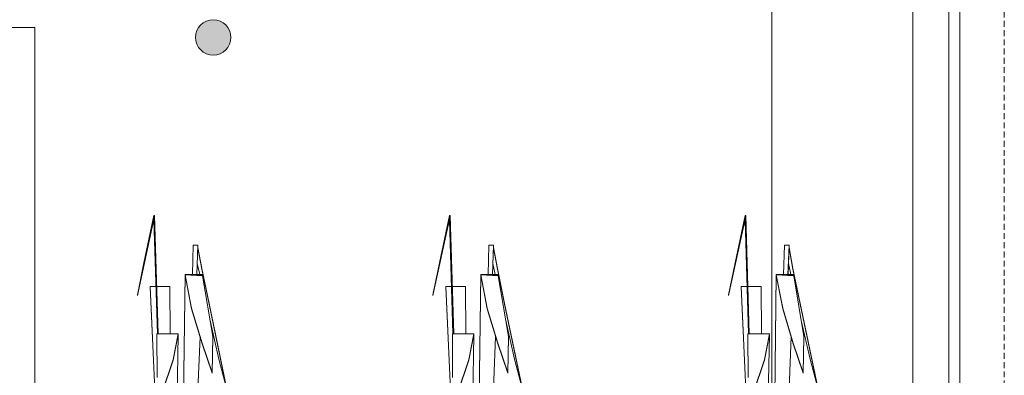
# Model space of a CAD drawing. Extents: x 180 to 5640, y 54 to 2910.
# Tile 7 of 9: x 3778 to 4611, y 1486 to 1787. Entities that reach past the tile are written whole.
import ezdxf
from ezdxf.xclip import XClip

# ---------------------------------------------------------------- set-up
doc = ezdxf.new("R2010")
doc.units = 0
doc.header["$MEASUREMENT"] = 0
doc.header["$XCLIPFRAME"] = 0
doc.linetypes.add('Przerywana długa', pattern=[78, 50, -28])
for name, color, linetype in [('220-A Ściany', 7, 'Continuous'), ('230-A Ściany działowe', 7, 'Continuous'), ('380-W Istniejące elementy_ rury_ skrzynki', 7, 'Continuous'), ('420-K Ściany', 7, 'Continuous'), ('820-G Rysunki Obrazki', 7, 'Continuous'), ('840-G Znaczniki ogólne', 7, 'Continuous')]:
    doc.layers.add(name, color=color, linetype=linetype)

# ---------------------------------------------------------------- blocks, each defined once
blk = doc.blocks.new('Rysunek_2_2', base_point=(4725.57, 795.66))
at = {"layer": '820-G Rysunki Obrazki', "linetype": 'Continuous', "lineweight": 13}
blk.add_hatch(color=154, dxfattribs=at).paths.add_polyline_path([(3926.5, 1772.29), (3927.64, 1766.55), (3930.89, 1761.68), (3935.76, 1758.43), (3941.5, 1757.29), (3947.24, 1758.43), (3952.1, 1761.68), (3955.35, 1766.55), (3956.5, 1772.29), (3955.35, 1778.03), (3952.1, 1782.89), (3947.24, 1786.15), (3941.5, 1787.29), (3935.76, 1786.15), (3930.89, 1782.89), (3927.64, 1778.03)])
at = {"layer": '220-A Ściany', "color": 7, "linetype": 'Continuous', "lineweight": 13, "ltscale": 0.5}
for p, q in [((3190.53, 1780.66), (3790.53, 1780.66)), ((3790.53, 1780.66), (3790.53, 1230.66))]:
    blk.add_line(p, q, dxfattribs=at)
at = {"layer": '230-A Ściany działowe', "color": 7, "linetype": 'Continuous', "lineweight": 13, "ltscale": 0.5}
blk.add_line((4563.57, 795.66), (4563.57, 1821.66), dxfattribs=at)
at = {"layer": '230-A Ściany działowe', "color": 7, "linetype": 'Continuous', "lineweight": 20, "ltscale": 0.5, "flags": 128}
blk.add_lwpolyline([(4573.07, 1821.66), (4573.07, 1795.66), (4573.07, 795.66)], dxfattribs=at)
at = {"layer": '380-W Istniejące elementy_ rury_ skrzynki', "color": 150, "linetype": 'Continuous', "lineweight": 13, "ltscale": 0.5}
for p, q in [((3891.62, 1619.68), (3877.31, 1554.07)), ((3882.81, 1581.51), (3891.36, 1621.66)), ((3882.81, 1581.01), (3891.36, 1621.16)), ((3891.36, 1621.66), (3891.95, 1621.66)), ((3891.36, 1621.16), (3891.36, 1621.66)), ((3891.36, 1621.16), (3891.87, 1621.16)), ((3891.87, 1621.16), (3891.36, 1618.07)), ((3891.36, 1618.07), (3894.28, 1521.59)), ((3891.36, 1617.57), (3891.36, 1618.07)), ((3891.36, 1617.57), (3894.26, 1521.59)), ((3891.95, 1621.66), (3891.87, 1621.16)), ((3894.85, 1521.59), (3891.95, 1621.66)), ((4141.62, 1619.68), (4127.31, 1554.07)), ((4132.81, 1581.51), (4141.36, 1621.66)), ((4132.81, 1581.01), (4141.36, 1621.16)), ((4141.36, 1621.66), (4141.95, 1621.66)), ((4141.36, 1621.16), (4141.36, 1621.66)), ((4141.36, 1621.16), (4141.87, 1621.16)), ((4141.87, 1621.16), (4141.36, 1618.07)), ((4141.36, 1618.07), (4144.28, 1521.59)), ((4141.36, 1617.57), (4141.36, 1618.07)), ((4141.36, 1617.57), (4144.26, 1521.59)), ((4141.95, 1621.66), (4141.87, 1621.16)), ((4144.85, 1521.59), (4141.95, 1621.66)), ((4391.62, 1619.68), (4377.31, 1554.07)), ((4382.81, 1581.51), (4391.36, 1621.66)), ((4382.81, 1581.01), (4391.36, 1621.16)), ((4391.36, 1621.66), (4391.95, 1621.66)), ((4391.36, 1621.16), (4391.36, 1621.66)), ((4391.36, 1621.16), (4391.87, 1621.16)), ((4391.87, 1621.16), (4391.36, 1618.07)), ((4391.36, 1618.07), (4394.28, 1521.59)), ((4391.36, 1617.57), (4391.36, 1618.07)), ((4391.36, 1617.57), (4394.26, 1521.59)), ((4391.95, 1621.66), (4391.87, 1621.16)), ((4394.85, 1521.59), (4391.95, 1621.66)), ((3924.62, 1596.64), (3923.94, 1571.63)), ((3928.48, 1596.64), (3924.62, 1596.64)), ((3927.61, 1571.63), (3928.48, 1596.64)), ((3927.63, 1571.63), (3928.48, 1596.14)), ((3928.41, 1594.06), (3928.48, 1594.02)), ((3928.43, 1594.55), (3928.48, 1594.52)), ((3928.48, 1596.14), (3928.48, 1596.64)), ((3928.48, 1594.52), (3931.83, 1576.73)), ((3928.48, 1594.02), (3928.48, 1594.52)), ((3928.48, 1594.02), (3931.83, 1576.23)), ((4174.62, 1596.64), (4173.94, 1571.63)), ((4178.48, 1596.64), (4174.62, 1596.64)), ((4177.61, 1571.63), (4178.48, 1596.64)), ((4177.63, 1571.63), (4178.48, 1596.14)), ((4178.41, 1594.06), (4178.48, 1594.02)), ((4178.43, 1594.55), (4178.48, 1594.52)), ((4178.48, 1596.14), (4178.48, 1596.64)), ((4178.48, 1594.52), (4181.83, 1576.73)), ((4178.48, 1594.02), (4178.48, 1594.52)), ((4178.48, 1594.02), (4181.83, 1576.23)), ((4424.62, 1596.64), (4423.94, 1571.63)), ((4428.48, 1596.64), (4424.62, 1596.64)), ((4427.61, 1571.63), (4428.48, 1596.64)), ((4427.63, 1571.63), (4428.48, 1596.14)), ((4428.41, 1594.06), (4428.48, 1594.02)), ((4428.43, 1594.55), (4428.48, 1594.52)), ((4428.48, 1596.14), (4428.48, 1596.64)), ((4428.48, 1594.52), (4431.83, 1576.73)), ((4428.48, 1594.02), (4428.48, 1594.52)), ((4428.48, 1594.02), (4431.83, 1576.23)), ((3877.31, 1554.57), (3882.81, 1581.51)), ((3877.31, 1554.07), (3882.81, 1581.01)), ((3882.81, 1581.01), (3882.81, 1581.51)), ((3930.04, 1571.63), (3927.96, 1581.04)), ((3931.83, 1576.73), (3937.93, 1547.19)), ((3931.83, 1576.23), (3931.83, 1576.73)), ((3931.83, 1576.23), (3937.93, 1546.69)), ((4127.31, 1554.57), (4132.81, 1581.51)), ((4127.31, 1554.07), (4132.81, 1581.01)), ((4132.81, 1581.01), (4132.81, 1581.51)), ((4180.04, 1571.63), (4177.96, 1581.04)), ((4181.83, 1576.73), (4187.93, 1547.19)), ((4181.83, 1576.23), (4181.83, 1576.73)), ((4181.83, 1576.23), (4187.93, 1546.69)), ((4377.31, 1554.57), (4382.81, 1581.51)), ((4377.31, 1554.07), (4382.81, 1581.01)), ((4382.81, 1581.01), (4382.81, 1581.51)), ((4430.04, 1571.63), (4427.96, 1581.04)), ((4431.83, 1576.73), (4437.93, 1547.19)), ((4431.83, 1576.23), (4431.83, 1576.73)), ((4431.83, 1576.23), (4437.93, 1546.69)), ((3914.01, 1278.47), (3917.72, 1571.63)), ((3914.01, 1277.97), (3917.72, 1571.12)), ((3917.72, 1571.63), (3932.49, 1571.63)), ((3917.72, 1571.63), (3917.72, 1571.63)), ((3932.47, 1570.66), (3917.72, 1571.57)), ((3917.72, 1571.57), (3923.24, 1543.15)), ((3917.72, 1571.07), (3917.72, 1571.57)), ((3917.72, 1571.07), (3923.24, 1542.65)), ((3924.99, 1571.12), (3932.49, 1571.12)), ((3932.49, 1571.12), (3932.47, 1570.66)), ((3932.49, 1570.66), (3932.47, 1570.66)), ((3932.49, 1571.12), (3932.49, 1571.63)), ((3941.09, 1519.22), (3932.49, 1570.66)), ((4164.01, 1278.47), (4167.72, 1571.63)), ((4164.01, 1277.97), (4167.72, 1571.12)), ((4167.72, 1571.63), (4182.49, 1571.63)), ((4167.72, 1571.63), (4167.72, 1571.63)), ((4182.47, 1570.66), (4167.72, 1571.57)), ((4167.72, 1571.57), (4173.24, 1543.15)), ((4167.72, 1571.07), (4167.72, 1571.57)), ((4167.72, 1571.07), (4173.24, 1542.65)), ((4174.99, 1571.12), (4182.49, 1571.12)), ((4182.49, 1571.12), (4182.47, 1570.66)), ((4182.49, 1570.66), (4182.47, 1570.66)), ((4182.49, 1571.12), (4182.49, 1571.63)), ((4191.09, 1519.22), (4182.49, 1570.66)), ((4414.01, 1278.47), (4417.72, 1571.63)), ((4414.01, 1277.97), (4417.72, 1571.12)), ((4417.72, 1571.63), (4432.49, 1571.63)), ((4417.72, 1571.63), (4417.72, 1571.63)), ((4432.47, 1570.66), (4417.72, 1571.57)), ((4417.72, 1571.57), (4423.24, 1543.15)), ((4417.72, 1571.07), (4417.72, 1571.57)), ((4417.72, 1571.07), (4423.24, 1542.65)), ((4424.99, 1571.12), (4432.49, 1571.12)), ((4432.49, 1571.12), (4432.47, 1570.66)), ((4432.49, 1570.66), (4432.47, 1570.66)), ((4432.49, 1571.12), (4432.49, 1571.63)), ((4441.09, 1519.22), (4432.49, 1570.66)), ((3893.05, 1561.62), (3888.09, 1561.62)), ((3888.09, 1561.62), (3899.73, 1305.79)), ((3888.09, 1561.12), (3888.09, 1561.62)), ((3888.09, 1561.12), (3899.73, 1305.29)), ((3904.86, 1561.62), (3893.69, 1561.62)), ((3905.18, 1521.59), (3904.86, 1561.62)), ((4143.05, 1561.62), (4138.09, 1561.62)), ((4138.09, 1561.62), (4149.73, 1305.79)), ((4138.09, 1561.12), (4138.09, 1561.62)), ((4138.09, 1561.12), (4149.73, 1305.29)), ((4154.86, 1561.62), (4143.69, 1561.62)), ((4155.18, 1521.59), (4154.86, 1561.62)), ((4393.05, 1561.62), (4388.09, 1561.62)), ((4388.09, 1561.62), (4399.73, 1305.79)), ((4388.09, 1561.12), (4388.09, 1561.62)), ((4388.09, 1561.12), (4399.73, 1305.29)), ((4404.86, 1561.62), (4393.69, 1561.62)), ((4405.18, 1521.59), (4404.86, 1561.62)), ((3877.31, 1554.07), (3877.31, 1554.57)), ((4127.31, 1554.07), (4127.31, 1554.57)), ((4377.31, 1554.07), (4377.31, 1554.57)), ((3923.24, 1543.15), (3932.11, 1513.7)), ((3923.24, 1542.65), (3923.24, 1543.15)), ((3923.24, 1542.65), (3932.11, 1513.2)), ((3937.93, 1547.19), (3952.73, 1476.04)), ((3937.93, 1546.69), (3937.93, 1547.19)), ((3937.93, 1546.69), (3952.73, 1475.54)), ((4173.24, 1543.15), (4182.11, 1513.7)), ((4173.24, 1542.65), (4173.24, 1543.15)), ((4173.24, 1542.65), (4182.11, 1513.2)), ((4187.93, 1547.19), (4202.73, 1476.04)), ((4187.93, 1546.69), (4187.93, 1547.19)), ((4187.93, 1546.69), (4202.73, 1475.54)), ((4423.24, 1543.15), (4432.11, 1513.7)), ((4423.24, 1542.65), (4423.24, 1543.15)), ((4423.24, 1542.65), (4432.11, 1513.2)), ((4437.93, 1547.19), (4452.73, 1476.04)), ((4437.93, 1546.69), (4437.93, 1547.19)), ((4437.93, 1546.69), (4452.73, 1475.54)), ((3946.35, 1500.21), (3938.83, 1532.74)), ((4196.35, 1500.21), (4188.83, 1532.74)), ((4446.35, 1500.21), (4438.83, 1532.74)), ((3911.95, 1521.59), (3893.77, 1521.59)), ((3893.77, 1521.59), (3893.77, 1521.09)), ((3893.77, 1521.09), (3893.77, 1521.59)), ((3893.77, 1521.09), (3893.97, 1484.55)), ((3907.71, 1499.91), (3911.95, 1521.59)), ((3907.71, 1499.41), (3911.95, 1521.09)), ((3911.95, 1521.09), (3908.07, 1317.91)), ((3911.95, 1521.09), (3911.95, 1521.59)), ((3930.33, 1519.12), (3914.83, 1146.61)), ((3940.52, 1488.91), (3941.09, 1519.22)), ((3940.52, 1488.41), (3941.09, 1518.71)), ((3941.09, 1518.71), (3941.09, 1519.22)), ((4161.95, 1521.59), (4143.77, 1521.59)), ((4143.77, 1521.59), (4143.77, 1521.09)), ((4143.77, 1521.09), (4143.77, 1521.59)), ((4143.77, 1521.09), (4143.97, 1484.55)), ((4157.71, 1499.91), (4161.95, 1521.59)), ((4157.71, 1499.41), (4161.95, 1521.09)), ((4161.95, 1521.09), (4158.07, 1317.91)), ((4161.95, 1521.09), (4161.95, 1521.59)), ((4180.33, 1519.12), (4164.83, 1146.61)), ((4190.52, 1488.91), (4191.09, 1519.22)), ((4190.52, 1488.41), (4191.09, 1518.71)), ((4191.09, 1518.71), (4191.09, 1519.22)), ((4411.95, 1521.59), (4393.77, 1521.59)), ((4393.77, 1521.59), (4393.77, 1521.09)), ((4393.77, 1521.09), (4393.77, 1521.59)), ((4393.77, 1521.09), (4393.97, 1484.55)), ((4407.71, 1499.91), (4411.95, 1521.59)), ((4407.71, 1499.41), (4411.95, 1521.09)), ((4411.95, 1521.09), (4408.07, 1317.91)), ((4411.95, 1521.09), (4411.95, 1521.59)), ((4430.33, 1519.12), (4414.83, 1146.61)), ((4440.52, 1488.91), (4441.09, 1519.22)), ((4440.52, 1488.41), (4441.09, 1518.71)), ((4441.09, 1518.71), (4441.09, 1519.22)), ((3932.11, 1513.7), (3940.52, 1488.91)), ((3932.11, 1513.2), (3932.11, 1513.7)), ((3932.11, 1513.2), (3940.52, 1488.41)), ((4182.11, 1513.7), (4190.52, 1488.91)), ((4182.11, 1513.2), (4182.11, 1513.7)), ((4182.11, 1513.2), (4190.52, 1488.41)), ((4432.11, 1513.7), (4440.52, 1488.91)), ((4432.11, 1513.2), (4432.11, 1513.7)), ((4432.11, 1513.2), (4440.52, 1488.41)), ((3898.43, 1472.11), (3907.71, 1499.91)), ((3898.43, 1471.61), (3907.71, 1499.41)), ((3907.71, 1499.41), (3907.71, 1499.91)), ((3952.73, 1475.54), (3946.35, 1500.21)), ((4148.43, 1472.11), (4157.71, 1499.91)), ((4148.43, 1471.61), (4157.71, 1499.41)), ((4157.71, 1499.41), (4157.71, 1499.91)), ((4202.73, 1475.54), (4196.35, 1500.21)), ((4398.43, 1472.11), (4407.71, 1499.91)), ((4398.43, 1471.61), (4407.71, 1499.41)), ((4407.71, 1499.41), (4407.71, 1499.91)), ((4452.73, 1475.54), (4446.35, 1500.21)), ((3940.52, 1488.41), (3940.52, 1488.91)), ((4190.52, 1488.41), (4190.52, 1488.91)), ((4440.52, 1488.41), (4440.52, 1488.91))]:
    blk.add_line(p, q, dxfattribs=at)
at = {"layer": '420-K Ściany', "color": 7, "linetype": 'Continuous', "lineweight": 13, "ltscale": 0.5}
blk.add_line((4533.07, 795.66), (4533.07, 2135.56), dxfattribs=at)
at = {"layer": '820-G Rysunki Obrazki', "color": 154, "linetype": 'Continuous', "lineweight": 13, "ltscale": 0.5}
blk.add_line((4413.89, 1156.71), (4413.89, 2512.18), dxfattribs=at)
blk.add_circle((3941.5, 1772.29), 15, dxfattribs=at)

msp = doc.modelspace()

# ---------------------------------------------------------------- linework, layer by layer
at = {"layer": '840-G Znaczniki ogólne', "color": 8, "linetype": 'Przerywana długa', "lineweight": 13, "ltscale": 0.1}
msp.add_lwpolyline([(2678.07, 2730), (4610.57, 2730), (4610.57, 165.96), (2678.07, 165.96)], close=True, dxfattribs=at)

# ---------------------------------------------------------------- block references
at = {"layer": '820-G Rysunki Obrazki', "color": 7, "linetype": 'Continuous', "lineweight": 13, "ltscale": 0.1}
ref = msp.add_blockref('Rysunek_2_2', (4725.57, 795.66), dxfattribs=at)
XClip(ref).set_block_clipping_path([(2678.0721443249, 165.9574740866), (4610.5721443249, 2730)])

doc.saveas('drawing.dxf')
